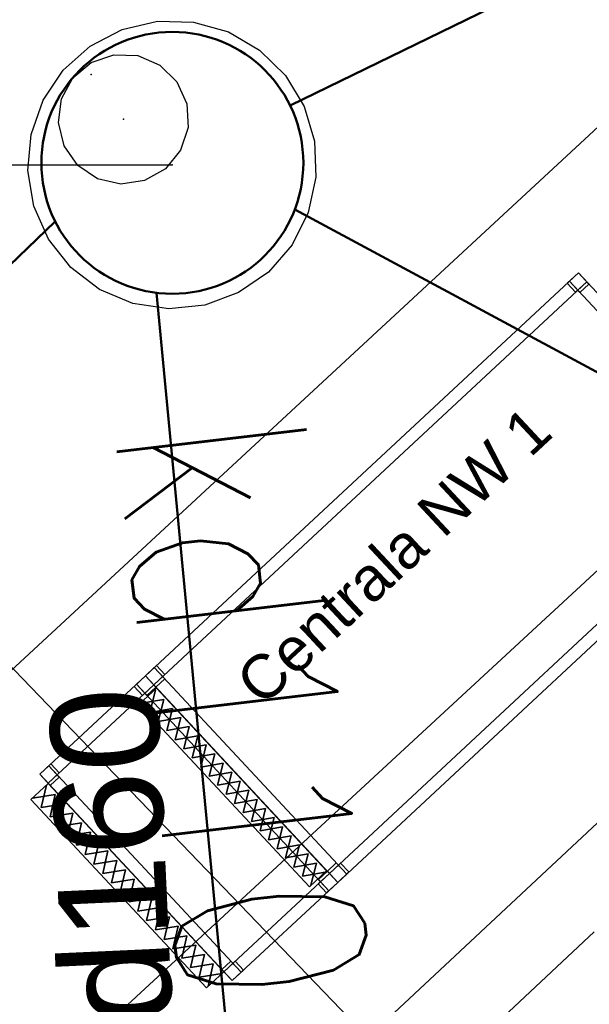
# Model space of a CAD drawing. Extents: x 5552506 to 5553307, y 5642054 to 5642708.
# Tile 33 of 72: x 5552830.63 to 5552833.24, y 5642484.78 to 5642489.29. Entities that reach past the tile are written whole.
import ezdxf
from ezdxf.enums import TextEntityAlignment as Align
from ezdxf.lldxf.tags import DXFTag

# ---------------------------------------------------------------- set-up
doc = ezdxf.new("R2010")
doc.units = 0
doc.header["$MEASUREMENT"] = 0
doc.linetypes.add('1', pattern=[2, 1, -1])
doc.layers.add('A_SC_WID', color=1, linetype='Continuous', lineweight=18)
doc.layers.add('sturmień wentylacyjny', color=140, linetype='Continuous', lineweight=25)
doc.layers.add('deszczówka', color=7, linetype='Continuous', lineweight=50, true_color=0x0a8f2c)
for name, color, linetype in [('EGB_BlokBudynku', 7, 'Continuous'), ('GES_PrzewodKanalizacyjny', 7, 'Continuous'), ('IS_Węzeł_sieci_kanalizacyjnej_-_opisy', 7, 'Continuous'), ('OT_Komunikacja', 7, 'Continuous')]:
    doc.layers.add(name, color=color, linetype=linetype)
doc.layers.add('wodociagi', color=7, linetype='Continuous', true_color=0x085c77)
doc.styles.add('ARIAL', font='arial.ttf')
doc.styles.get("Standard").update_dxf_attribs({"font": 'arial.ttf'})
doc.styles.add('STYL_ARIAL', font='simplex', dxfattribs={"width": 0.75, "oblique": 0.1})
tags = doc.linetypes.add('SOLID', pattern=[10, 10, 0]).pattern_tags.tags
tags[6:7] = [DXFTag(74, 4), DXFTag(75, 0), DXFTag(340, '0'), DXFTag(46, 0.0), DXFTag(50, 0.0), DXFTag(44, 0.0), DXFTag(45, 0.0)]
tags[4:5] = [DXFTag(74, 4), DXFTag(75, 0), DXFTag(340, '0'), DXFTag(46, 0.0), DXFTag(50, 0.0), DXFTag(44, 0.0), DXFTag(45, 0.0)]

msp = doc.modelspace()

# ---------------------------------------------------------------- linework, layer by layer
for points in [[(5552833.23031, 5642488.08899), (5552831.24671, 5642486.24106), (5552831.20854, 5642486.28204), (5552833.19214, 5642488.12997), (5552833.23031, 5642488.08899)], [(5552833.23031, 5642488.08899), (5552833.1791, 5642488.04128), (5552833.14092, 5642488.08225), (5552833.19214, 5642488.12997), (5552833.23031, 5642488.08899)], [(5552834.0735, 5642487.18389), (5552834.03253, 5642487.14572), (5552833.15117, 5642488.09179), (5552833.19214, 5642488.12997), (5552834.0735, 5642487.18389)], [(5552833.23986, 5642488.07875), (5552833.19888, 5642488.04058), (5552833.15117, 5642488.09179), (5552833.19214, 5642488.12997), (5552833.23986, 5642488.07875)], [(5552834.0735, 5642487.18389), (5552832.0899, 5642485.33597), (5552832.05173, 5642485.37694), (5552834.03533, 5642487.22487), (5552834.0735, 5642487.18389)], [(5552831.29793, 5642486.28878), (5552831.24671, 5642486.24106), (5552831.20854, 5642486.28204), (5552831.25976, 5642486.32975), (5552831.29793, 5642486.28878)], [(5552832.13088, 5642485.37414), (5552832.0899, 5642485.33597), (5552831.20854, 5642486.28204), (5552831.24951, 5642486.32021), (5552832.13088, 5642485.37414)], [(5552831.29723, 5642486.26899), (5552831.25625, 5642486.23082), (5552831.20854, 5642486.28204), (5552831.24951, 5642486.32021), (5552831.29723, 5642486.26899)], [(5552831.24671, 5642486.24106), (5552830.76307, 5642485.7905), (5552830.72489, 5642485.83147), (5552831.20854, 5642486.28204), (5552831.24671, 5642486.24106)], [(5552831.24671, 5642486.24106), (5552831.19549, 5642486.19335), (5552831.15732, 5642486.23432), (5552831.20854, 5642486.28204), (5552831.24671, 5642486.24106)], [(5552832.0899, 5642485.33597), (5552832.04893, 5642485.29779), (5552831.16756, 5642486.24387), (5552831.20854, 5642486.28204), (5552832.0899, 5642485.33597)], [(5552831.25625, 5642486.23082), (5552831.21528, 5642486.19265), (5552831.16756, 5642486.24387), (5552831.20854, 5642486.28204), (5552831.25625, 5642486.23082)], [(5552832.03873, 5642485.38943), (5552831.95971, 5642485.31581), (5552831.17991, 5642486.15286), (5552831.25893, 5642486.22648), (5552832.03873, 5642485.38943)], [(5552831.22881, 5642486.11505), (5552831.25434, 5642486.21674), (5552831.22881, 5642486.11505)], [(5552831.29319, 5642486.17503), (5552831.18995, 5642486.15675), (5552831.29319, 5642486.17503)], [(5552831.26766, 5642486.07334), (5552831.29319, 5642486.17503), (5552831.26766, 5642486.07334)], [(5552831.33205, 5642486.13332), (5552831.22881, 5642486.11505), (5552831.33205, 5642486.13332)], [(5552831.30651, 5642486.03163), (5552831.33205, 5642486.13332), (5552831.30651, 5642486.03163)], [(5552831.3709, 5642486.09162), (5552831.26766, 5642486.07334), (5552831.3709, 5642486.09162)], [(5552831.34537, 5642485.98993), (5552831.3709, 5642486.09162), (5552831.34537, 5642485.98993)], [(5552831.40975, 5642486.04991), (5552831.30651, 5642486.03163), (5552831.40975, 5642486.04991)], [(5552831.38422, 5642485.94822), (5552831.40975, 5642486.04991), (5552831.38422, 5642485.94822)], [(5552831.44861, 5642486.00821), (5552831.34537, 5642485.98993), (5552831.44861, 5642486.00821)], [(5552831.42307, 5642485.90652), (5552831.44861, 5642486.00821), (5552831.42307, 5642485.90652)], [(5552831.48746, 5642485.9665), (5552831.38422, 5642485.94822), (5552831.48746, 5642485.9665)], [(5552831.46193, 5642485.86481), (5552831.48746, 5642485.9665), (5552831.46193, 5642485.86481)], [(5552831.52632, 5642485.92479), (5552831.42307, 5642485.90652), (5552831.52632, 5642485.92479)], [(5552831.50078, 5642485.8231), (5552831.52632, 5642485.92479), (5552831.50078, 5642485.8231)], [(5552830.81428, 5642485.83821), (5552830.76307, 5642485.7905), (5552830.72489, 5642485.83147), (5552830.77611, 5642485.87919), (5552830.81428, 5642485.83821)], [(5552831.64723, 5642484.92357), (5552831.60626, 5642484.8854), (5552830.72489, 5642485.83147), (5552830.76587, 5642485.86965), (5552831.64723, 5642484.92357)], [(5552830.81358, 5642485.81843), (5552830.77261, 5642485.78026), (5552830.72489, 5642485.83147), (5552830.76587, 5642485.86965), (5552830.81358, 5642485.81843)], [(5552831.56517, 5642485.88309), (5552831.46193, 5642485.86481), (5552831.56517, 5642485.88309)], [(5552831.53963, 5642485.7814), (5552831.56517, 5642485.88309), (5552831.53963, 5642485.7814)], [(5552831.60402, 5642485.84138), (5552831.50078, 5642485.8231), (5552831.60402, 5642485.84138)], [(5552831.57849, 5642485.73969), (5552831.60402, 5642485.84138), (5552831.57849, 5642485.73969)], [(5552831.56735, 5642484.92569), (5552831.48833, 5642484.85208), (5552830.68399, 5642485.71547), (5552830.76302, 5642485.78909), (5552831.56735, 5642484.92569)], [(5552830.73153, 5642485.67912), (5552830.7557, 5642485.78227), (5552830.73153, 5642485.67912)], [(5552831.64288, 5642485.79967), (5552831.53963, 5642485.7814), (5552831.64288, 5642485.79967)], [(5552831.61734, 5642485.69798), (5552831.64288, 5642485.79967), (5552831.61734, 5642485.69798)], [(5552830.79592, 5642485.7391), (5552830.69131, 5642485.72228), (5552830.79592, 5642485.7391)], [(5552830.77174, 5642485.63595), (5552830.79592, 5642485.7391), (5552830.77174, 5642485.63595)], [(5552831.68173, 5642485.75797), (5552831.57849, 5642485.73969), (5552831.68173, 5642485.75797)], [(5552831.72058, 5642485.71626), (5552831.61734, 5642485.69798), (5552831.72058, 5642485.71626)], [(5552831.65619, 5642485.65628), (5552831.68173, 5642485.75797), (5552831.65619, 5642485.65628)], [(5552831.69505, 5642485.61457), (5552831.72058, 5642485.71626), (5552831.69505, 5642485.61457)], [(5552830.83613, 5642485.69593), (5552830.73153, 5642485.67912), (5552830.83613, 5642485.69593)], [(5552830.81196, 5642485.59278), (5552830.83613, 5642485.69593), (5552830.81196, 5642485.59278)], [(5552831.75944, 5642485.67456), (5552831.65619, 5642485.65628), (5552831.75944, 5642485.67456)], [(5552831.7339, 5642485.57287), (5552831.75944, 5642485.67456), (5552831.7339, 5642485.57287)], [(5552830.87635, 5642485.65276), (5552830.77174, 5642485.63595), (5552830.87635, 5642485.65276)], [(5552830.85218, 5642485.54961), (5552830.87635, 5642485.65276), (5552830.85218, 5642485.54961)], [(5552831.79829, 5642485.63285), (5552831.69505, 5642485.61457), (5552831.79829, 5642485.63285)], [(5552831.77275, 5642485.53116), (5552831.79829, 5642485.63285), (5552831.77275, 5642485.53116)], [(5552830.91657, 5642485.60959), (5552830.81196, 5642485.59278), (5552830.91657, 5642485.60959)], [(5552830.89239, 5642485.50644), (5552830.91657, 5642485.60959), (5552830.89239, 5642485.50644)], [(5552831.83714, 5642485.59114), (5552831.7339, 5642485.57287), (5552831.83714, 5642485.59114)], [(5552831.81161, 5642485.48945), (5552831.83714, 5642485.59114), (5552831.81161, 5642485.48945)], [(5552830.95678, 5642485.56642), (5552830.85218, 5642485.54961), (5552830.95678, 5642485.56642)], [(5552830.93261, 5642485.46327), (5552830.95678, 5642485.56642), (5552830.93261, 5642485.46327)], [(5552831.876, 5642485.54944), (5552831.77275, 5642485.53116), (5552831.876, 5642485.54944)], [(5552831.85046, 5642485.44775), (5552831.876, 5642485.54944), (5552831.85046, 5642485.44775)], [(5552830.997, 5642485.52325), (5552830.89239, 5642485.50644), (5552830.997, 5642485.52325)], [(5552830.97283, 5642485.4201), (5552830.997, 5642485.52325), (5552830.97283, 5642485.4201)], [(5552831.91485, 5642485.50773), (5552831.81161, 5642485.48945), (5552831.91485, 5642485.50773)], [(5552831.88932, 5642485.40604), (5552831.91485, 5642485.50773), (5552831.88932, 5642485.40604)], [(5552831.03722, 5642485.48008), (5552830.93261, 5642485.46327), (5552831.03722, 5642485.48008)], [(5552831.01305, 5642485.37693), (5552831.03722, 5642485.48008), (5552831.01305, 5642485.37693)], [(5552831.9537, 5642485.46603), (5552831.85046, 5642485.44775), (5552831.9537, 5642485.46603)], [(5552831.92817, 5642485.36434), (5552831.9537, 5642485.46603), (5552831.92817, 5642485.36434)], [(5552831.07743, 5642485.43691), (5552830.97283, 5642485.4201), (5552831.07743, 5642485.43691)], [(5552831.05326, 5642485.33376), (5552831.07743, 5642485.43691), (5552831.05326, 5642485.33376)], [(5552831.99256, 5642485.42432), (5552831.88932, 5642485.40604), (5552831.99256, 5642485.42432)], [(5552831.96702, 5642485.32263), (5552831.99256, 5642485.42432), (5552831.96702, 5642485.32263)], [(5552832.13088, 5642485.37414), (5552832.0899, 5642485.33597), (5552832.04219, 5642485.38718), (5552832.08316, 5642485.42536), (5552832.13088, 5642485.37414)], [(5552832.14112, 5642485.38368), (5552832.0899, 5642485.33597), (5552832.05173, 5642485.37694), (5552832.10295, 5642485.42466), (5552832.14112, 5642485.38368)], [(5552831.11765, 5642485.39374), (5552831.01305, 5642485.37693), (5552831.11765, 5642485.39374)], [(5552831.09348, 5642485.29059), (5552831.11765, 5642485.39374), (5552831.09348, 5642485.29059)], [(5552832.0899, 5642485.33597), (5552831.60626, 5642484.8854), (5552831.56808, 5642484.92638), (5552832.05173, 5642485.37694), (5552832.0899, 5642485.33597)], [(5552832.03141, 5642485.38261), (5552831.92817, 5642485.36434), (5552832.03141, 5642485.38261)], [(5552832.0899, 5642485.33597), (5552832.03868, 5642485.28825), (5552832.00051, 5642485.32923), (5552832.05173, 5642485.37694), (5552832.0899, 5642485.33597)], [(5552832.0899, 5642485.33597), (5552832.04893, 5642485.29779), (5552832.00121, 5642485.34901), (5552832.04219, 5642485.38718), (5552832.0899, 5642485.33597)], [(5552831.15787, 5642485.35057), (5552831.05326, 5642485.33376), (5552831.15787, 5642485.35057)], [(5552831.1337, 5642485.24742), (5552831.15787, 5642485.35057), (5552831.1337, 5642485.24742)], [(5552831.19808, 5642485.3074), (5552831.09348, 5642485.29059), (5552831.19808, 5642485.3074)], [(5552831.2383, 5642485.26423), (5552831.1337, 5642485.24742), (5552831.2383, 5642485.26423)], [(5552831.17391, 5642485.20425), (5552831.19808, 5642485.3074), (5552831.17391, 5642485.20425)], [(5552831.21413, 5642485.16108), (5552831.2383, 5642485.26423), (5552831.21413, 5642485.16108)], [(5552831.27852, 5642485.22107), (5552831.17391, 5642485.20425), (5552831.27852, 5642485.22107)], [(5552831.25435, 5642485.11791), (5552831.27852, 5642485.22107), (5552831.25435, 5642485.11791)], [(5552831.31873, 5642485.1779), (5552831.21413, 5642485.16108), (5552831.31873, 5642485.1779)], [(5552831.29456, 5642485.07474), (5552831.31873, 5642485.1779), (5552831.29456, 5642485.07474)], [(5552831.35895, 5642485.13473), (5552831.25435, 5642485.11791), (5552831.35895, 5642485.13473)], [(5552831.33478, 5642485.03157), (5552831.35895, 5642485.13473), (5552831.33478, 5642485.03157)], [(5552831.39917, 5642485.09156), (5552831.29456, 5642485.07474), (5552831.39917, 5642485.09156)], [(5552831.375, 5642484.9884), (5552831.39917, 5642485.09156), (5552831.375, 5642484.9884)], [(5552831.43939, 5642485.04839), (5552831.33478, 5642485.03157), (5552831.43939, 5642485.04839)], [(5552831.41521, 5642484.94523), (5552831.43939, 5642485.04839), (5552831.41521, 5642484.94523)], [(5552831.4796, 5642485.00522), (5552831.375, 5642484.9884), (5552831.4796, 5642485.00522)], [(5552831.45543, 5642484.90206), (5552831.4796, 5642485.00522), (5552831.45543, 5642484.90206)], [(5552831.51982, 5642484.96205), (5552831.41521, 5642484.94523), (5552831.51982, 5642484.96205)], [(5552831.49565, 5642484.85889), (5552831.51982, 5642484.96205), (5552831.49565, 5642484.85889)], [(5552831.64723, 5642484.92357), (5552831.60626, 5642484.8854), (5552831.55854, 5642484.93662), (5552831.59952, 5642484.97479), (5552831.64723, 5642484.92357)], [(5552831.65747, 5642484.93312), (5552831.60626, 5642484.8854), (5552831.56808, 5642484.92638), (5552831.6193, 5642484.97409), (5552831.65747, 5642484.93312)], [(5552831.56004, 5642484.91888), (5552831.45543, 5642484.90206), (5552831.56004, 5642484.91888)]]:
    msp.add_lwpolyline(points)
at = {"color": 7}
for p in [(5552830.96, 5642489.04, 342.1), (5552830.96, 5642489.04, 342.1), (5552831.108, 5642488.835), (5552831.108, 5642488.835), (5552831.331, 5642488.626), (5552831.331, 5642488.626), (5552831.947, 5642488.392), (5552831.947, 5642488.392), (5552830.746, 5642488.318), (5552830.746, 5642488.318), (5552831.266, 5642487.969), (5552831.266, 5642487.969)]:
    msp.add_point(p, dxfattribs=at)
at = {"layer": 'A_SC_WID', "lineweight": 30}
msp.add_line((5552808.58337, 5642465.89947), (5552856.50365, 5642510.33187), dxfattribs=at)
at = {"layer": 'deszczówka', "linetype": 'ByBlock'}
msp.add_line((5552831.87143, 5642488.89729), (5552834.8924, 5642490.36976), dxfattribs=at)
for points in [[(5552835.13, 5642486.293), (5552834.171, 5642487.194), (5552831.89291, 5642488.42114)], [(5552830.79557, 5642488.3658), (5552821.20848, 5642479.12076)], [(5552831.66, 5642483.83), (5552831.25935, 5642488.03883)]]:
    msp.add_lwpolyline(points, dxfattribs=at)
msp.add_circle((5552831.33209, 5642488.6344), 0.6, dxfattribs=at)
at = {"layer": 'EGB_BlokBudynku', "color": 7, "linetype": '1'}
msp.add_polyline3d([(5552831.79, 5642483.73, 0), (5552832.16, 5642483.37, 0), (5552854.09, 5642503.87, 0), (5552853.71, 5642504.24, 0), (5552831.79, 5642483.73, 0)], dxfattribs=at)
at = {"layer": 'GES_PrzewodKanalizacyjny', "color": 34}
for points in [[(5552830.8674, 5642488.1549, 0), (5552830.7648, 5642488.285, 0), (5552830.6978, 5642488.4365, 0), (5552830.6706, 5642488.5999, 0), (5552830.6848, 5642488.765, 0), (5552830.7397, 5642488.9213, 0), (5552830.8317, 5642489.0591, 0), (5552830.9551, 5642489.1697, 0), (5552831.1021, 5642489.2461, 0), (5552831.2635, 5642489.2835, 0), (5552831.4292, 5642489.2796, 0), (5552831.5886, 5642489.2347, 0), (5552831.7319, 5642489.1515, 0), (5552831.85, 5642489.0353, 0), (5552831.9355, 5642488.8933, 0), (5552831.983, 5642488.7346, 0), (5552831.9895, 5642488.5691, 0), (5552831.9547, 5642488.4071, 0), (5552831.8806, 5642488.2589, 0), (5552831.7721, 5642488.1337, 0), (5552831.6358, 5642488.0395, 0), (5552831.4803, 5642487.9821, 0), (5552831.3155, 5642487.9652, 0), (5552831.1517, 5642487.9898, 0), (5552830.9991, 5642488.0544, 0), (5552830.8674, 5642488.1549, 0)], [(5552830.8987, 5642488.6223, 0), (5552830.836, 5642488.7123, 0), (5552830.81, 5642488.8188, 0), (5552830.8243, 5642488.9276, 0), (5552830.8769, 5642489.0238, 0), (5552830.9607, 5642489.0945, 0), (5552831.0644, 5642489.1302, 0), (5552831.174, 5642489.126, 0), (5552831.2747, 5642489.0825, 0), (5552831.3528, 5642489.0056, 0), (5552831.3979, 5642488.9056, 0), (5552831.4039, 5642488.7961, 0), (5552831.3698, 5642488.6919, 0), (5552831.3005, 5642488.607, 0), (5552831.2051, 5642488.5528, 0), (5552831.0966, 5642488.5368, 0), (5552830.9897, 5642488.5611, 0), (5552830.8987, 5642488.6223, 0)], [(5552831.89291, 5642488.42114, 0), (5552834.171, 5642487.194, 0), (5552835.13, 5642486.293, 0)], [(5552821.193, 5642479.111, 0), (5552830.79558, 5642488.36578, 0)], [(5552831.26295, 5642488.00105, 0), (5552831.66, 5642483.83, 0)]]:
    msp.add_polyline3d(points, dxfattribs=at)
at = {"layer": 'IS_Węzeł_sieci_kanalizacyjnej_-_opisy', "color": 211, "linetype": 'SOLID', "ltscale": 0.01}
msp.add_line((5552811.60524, 5642488.6282), (5552831.33104, 5642488.626), dxfattribs=at)
at = {"layer": 'OT_Komunikacja', "color": 7}
for points in [[(5552828.04, 5642481.92, 0), (5552838.99, 5642492.05, 0), (5552852.24, 5642504.41, 0), (5552853.72, 5642505.13, 0), (5552855.38, 5642505.61, 0), (5552856.96, 5642505.2, 0), (5552854.86, 5642503.11, 0)], [(5552831.74, 5642483.83, 0), (5552831.58, 5642484.02, 0), (5552838.84, 5642490.81, 0), (5552839.44, 5642490.3, 0)]]:
    msp.add_polyline3d(points, dxfattribs=at)
at = {"layer": 'wodociagi', "color": 4, "linetype": 'ByBlock', "lineweight": 30}
msp.add_line((5552829.16215, 5642487.811), (5552832.81815, 5642484.01193), dxfattribs=at)

# ---------------------------------------------------------------- texts
at = {"color": 211, "linetype": 'ByBlock'}
msp.add_text('kd160', height=0.498217, rotation=92.60591, dxfattribs=at).set_placement((5552831.34938, 5642484.3465))
at = {"layer": 'GES_PrzewodKanalizacyjny', "color": 34, "style": 'STYL_ARIAL', "width": 0.75}
msp.add_text('kd110', height=0.875, rotation=276.7, dxfattribs=at).set_placement((5552830.8044, 5642487.3907), align=Align.BOTTOM_LEFT)
at = {"layer": 'sturmień wentylacyjny', "color": 211, "insert": (5552831.6074, 5642486.28241), "char_height": 0.2, "width": 14.88, "attachment_point": 1, "rotation": 42.972, "style": 'ARIAL'}
msp.add_mtext('Centrala NW 1 ', dxfattribs=at)

doc.saveas('drawing.dxf')
